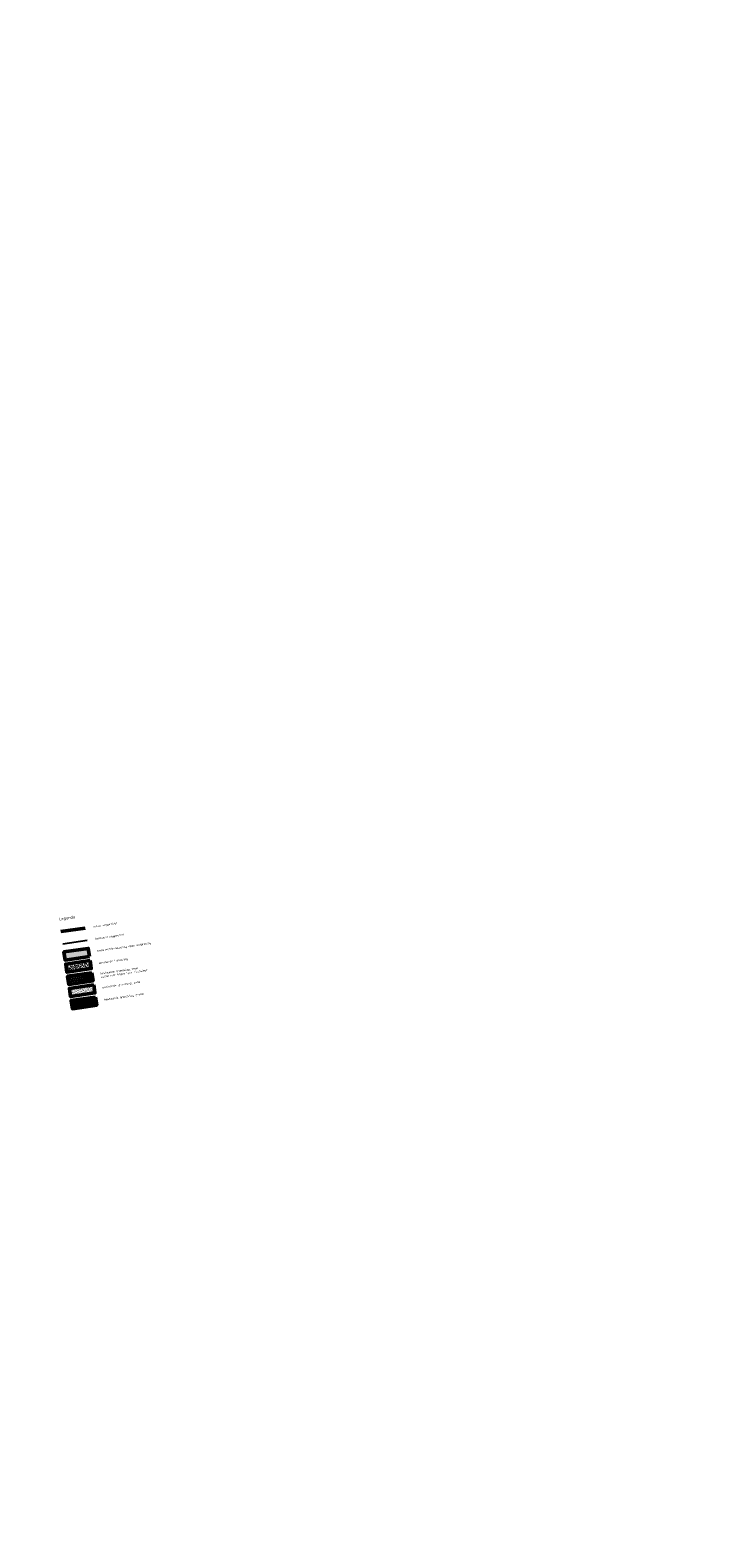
# Model space of a CAD drawing. Header units: metres. Extents: x 0 to 269924, y 0 to 933292.
# Tile 80 of 247: x 133887 to 133928, y 465857 to 465949. Entities that reach past the tile are written whole.
import ezdxf
from ezdxf import colors
from ezdxf.entities.mleader import LeaderData, LeaderLine
from ezdxf.math import Vec2, Vec3

# ---------------------------------------------------------------- set-up
doc = ezdxf.new("R2010")
doc.units = ezdxf.units.M
for name, color, linetype, lineweight in [('B-WE-GW-GROND-AD-50', 253, 'Continuous', 18), ('B-WE-MO-BODEM-AD-50', 253, 'Continuous', 18), ('B-WE-VH-VERHARDING-GD', 253, 'Continuous', 25), ('B-WE-VH-VERHARDING_FUNDERING-AD-50', 253, 'Continuous', 18), ('N-WE-VH-VERHARDING-GD', 7, 'Continuous', 50), ('N-WE-VH-VERHARDING-T18', 10, 'Continuous', 18), ('X-XX-AL-LEGENDA-T25', 7, 'Continuous', 25), ('X-XX-AL-LEGENDA-T35', 50, 'Continuous', 35)]:
    doc.layers.add(name, color=color, linetype=linetype, lineweight=lineweight)
doc.layers.add('N-WE-KL-TRACE-GD', color=30, linetype='Continuous', lineweight=50, true_color=0xff7f00)
doc.layers.add('N-WE-OG-ZONE_LEIDINGSTROOK-AD-50', color=30, linetype='Continuous', lineweight=18, true_color=0xff7f00)
doc.styles.add('NLCS-ISO-M200-T18', font='NLCS-ISO.ttf', dxfattribs={"height": 0.36})
doc.styles.add('NLCS-ISO-M50-T25', font='NLCS-ISO.ttf', dxfattribs={"height": 0.125})
doc.styles.add('NLCS-ISO-M50-T35', font='NLCS-ISO.ttf', dxfattribs={"height": 0.175})

msp = doc.modelspace()

# ---------------------------------------------------------------- hatches: boundary and pattern name
at = {"layer": 'B-WE-GW-GROND-AD-50'}
h = msp.add_hatch(dxfattribs=at)
h.set_pattern_fill('AGW-GROND_TEELAARDE-SO', color=256, scale=0.05, pattern_type=2)
h.set_pattern_definition([(98.4527673, (134762.604124, 465502.60149), (-0.0494568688, -0.0073497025), [])])
h.paths.add_polyline_path([(133890.675, 465890.44), (133889.191, 465890.219), (133889.265, 465889.725), (133890.748, 465889.945)])
at = {"layer": 'B-WE-MO-BODEM-AD-50'}
h = msp.add_hatch(dxfattribs=at)
h.set_pattern_fill('AMO-BODEM_ZAND-SO', color=256, scale=0.05, angle=8.45277, pattern_type=2)
h.set_pattern_definition([(54.405535, (134762.60412, 465502.60149), (-0.0310290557, 0.0912619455), [0, -0.076, 0, -0.085, 0, -0.08125]), (24.405535, (134762.60412, 465502.60149), (0.04363159, 0.160741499), [0, -0.041, 0, -0.0685, 0, -0.02625]), (344.405535, (134762.54528, 465502.58361), (0.1488960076, 0.04554951), [0, -0.025, 0, -0.09, 0, -0.1175]), (334.405535, (134762.54528, 465502.5836), (0.13104975, 0.085695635), [0, -0.0125, 0, -0.059, 0, -0.0675])])
h.paths.add_polyline_path([(133890.565, 465891.181), (133889.081, 465890.961), (133889.154, 465890.466), (133890.638, 465890.687)])
at = {"layer": 'B-WE-VH-VERHARDING_FUNDERING-AD-50'}
h = msp.add_hatch(dxfattribs=at)
h.set_pattern_fill('AVH-FUNDERING_02-SO', color=256, scale=0.25, angle=8.45277, pattern_type=2)
h.set_pattern_definition([(16.906, (133889.63898, 465892.30766), (0.1665, 0.311895), [0.03125, -0.21875]), (106.906, (133889.63898, 465892.30766), (-0.311895, 0.1665), [0.03125, -0.21875]), (151.906, (133889.66888, 465892.31675), (-0.239196, -0.0727), [0.044194, -0.30936]), (16.906, (133889.628, 465892.4513), (0.1665, 0.311895), [0.03125, -0.21875]), (61.906, (133889.64748, 465892.44089), (-0.0727, 0.239196), [0.022097, -0.331456]), (151.906, (133889.64748, 465892.44089), (-0.239196, -0.0727), [0.022097, -0.331456]), (16.906, (133889.69951, 465892.53836), (0.1665, 0.311895), [0.044194, -0.205806]), (61.906, (133889.69951, 465892.53836), (-0.0727, 0.239196), [0.03125, -0.322303]), (151.906, (133889.7418, 465892.5512), (-0.239196, -0.0727), [0.03125, -0.322303]), (106.906, (133889.78526, 465892.41744), (-0.311895, 0.1665), [0.03125, -0.21875]), (61.906, (133889.78526, 465892.41744), (-0.0727, 0.239196), [0.022097, -0.331456]), (151.906, (133889.79566, 465892.43693), (-0.239196, -0.0727), [0.022097, -0.331456]), (16.906, (133889.6507, 465892.37655), (0.1665, 0.311895), [0.015625, -0.209375]), (16.906, (133889.81193, 465892.49087), (0.1665, 0.311895), [0.015625, -0.209375]), (106.906, (133889.7281, 465892.49805), (-0.311895, 0.1665), [0.015625, -0.209375]), (151.906, (133889.79889, 465892.37259), (-0.239196, -0.0727), [0.022097, -0.331456]), (151.906, (133889.64426, 465892.50523), (-0.239196, -0.0727), [0.022097, -0.331456]), (61.906, (133889.72725, 465892.42022), (-0.0727, 0.239196), [0.022097, -0.331456]), (106.906, (133889.71212, 465892.36255), (-0.311895, 0.1665), [0.003906, -0.246094]), (106.906, (133889.69266, 465892.46687), (-0.311895, 0.1665), [0.003906, -0.246094]), (106.906, (133889.7923, 465892.54206), (-0.311895, 0.1665), [0.003906, -0.246094]), (106.906, (133889.83465, 465892.41612), (-0.311895, 0.1665), [0.003906, -0.246094])])
h.paths.add_polyline_path([(133890.344, 465892.665), (133888.86, 465892.445), (133888.934, 465891.95), (133890.418, 465892.171)])
h = msp.add_hatch(dxfattribs=at)
h.set_pattern_fill('AVH-FUNDERING_EPS-SO', color=256, scale=0.025, pattern_type=2)
h.set_pattern_definition([(8.452767, (134762.60412, 465502.60149), (-0.018374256, 0.123642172), []), (68.452767, (134762.60412, 465502.60149), (-0.11626439, 0.045908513), []), (128.452767, (134762.60412, 465502.60149), (-0.097890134, -0.077733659), [])])
h.paths.add_polyline_path([(133890.454, 465891.923), (133888.971, 465891.703), (133889.044, 465891.208), (133890.528, 465891.429)])
at = {"layer": 'N-WE-OG-ZONE_LEIDINGSTROOK-AD-50'}
h = msp.add_hatch(dxfattribs=at)
h.set_pattern_fill('ARO-ZONE_LEIDINGSTROOK-SO', color=256, scale=0.05, pattern_type=2)
h.set_pattern_definition([(188.453, (133889.32806, 465893.21133), (0.0073497, -0.0494569), [0.002, -0.048]), (174.4165, (133889.330111, 465893.211127), (-0.04945687, -0.0073497), [0.0020616, -0.2040937]), (161.8877, (133889.332236, 465893.210432), (-0.04945687, -0.0073497), [0.002236, -0.1095673]), (151.5829, (133889.334435, 465893.209243), (-0.16307001, 0.07686463), [0.0025, -0.2475]), (143.4528, (133889.33557, 465893.2084), (-0.0494569, -0.0073497), [0.0014142, -0.0692965]), (143.4528, (133889.337275, 465893.207137), (-0.0494569, -0.0073497), [0.0021213, -0.0685894]), (125.0178, (133889.338558, 465893.205306), (-0.05680657, 0.04210717), [0.002236, -0.1095673]), (116.8877, (133889.339988, 465893.202486), (-0.06415627, 0.09156403), [0.0031623, -0.1549516]), (98.453, (133889.34028, 465893.200507), (-0.0494569, -0.0073497), [0.002, -0.048]), (8.453, (133889.37356, 465893.21809), (-0.0073497, 0.0494569), [0.002, -0.048]), (22.489, (133889.371655, 465893.217301), (0.1410209, 0.07150598), [0.0020616, -0.2040937]), (35.0178, (133889.369823, 465893.216018), (0.04210717, 0.05680657), [0.002236, -0.1095673]), (45.3227, (133889.368066, 465893.21424), (0.04210717, 0.05680657), [0.0025, -0.2475]), (53.4528, (133889.367223, 465893.213104), (-0.0073497, 0.0494569), [0.0014142, -0.0692965]), (53.4528, (133889.36596, 465893.2114), (-0.0073497, 0.0494569), [0.0021213, -0.0685894]), (71.8877, (133889.365265, 465893.209275), (-0.0073497, 0.04945687), [0.002236, -0.1095673]), (80.0178, (133889.364717, 465893.20616), (-0.0073497, 0.04945687), [0.0031623, -0.1549516]), (98.453, (133889.36501, 465893.20418), (-0.0494569, -0.0073497), [0.002, -0.048]), (188.453, (133889.3594, 465893.17049), (0.0073497, -0.0494569), [0.002, -0.048]), (202.489, (133889.361307, 465893.17128), (-0.1410209, -0.07150598), [0.0020616, -0.2040937]), (215.0178, (133889.363138, 465893.172563), (-0.04210717, -0.05680657), [0.002236, -0.1095673]), (225.3227, (133889.364896, 465893.174341), (-0.04210717, -0.05680657), [0.0025, -0.2475]), (233.4528, (133889.36574, 465893.175477), (0.0073497, -0.0494569), [0.0014142, -0.0692965]), (233.4528, (133889.367, 465893.17718), (0.0073497, -0.0494569), [0.0021213, -0.0685894]), (251.8877, (133889.367697, 465893.179307), (0.0073497, -0.04945687), [0.002236, -0.1095673]), (260.0178, (133889.368245, 465893.182421), (0.0073497, -0.04945687), [0.0031623, -0.1549516]), (278.453, (133889.36795, 465893.1844), (0.0494569, 0.0073497), [0.002, -0.048]), (8.453, (133889.355446, 465893.169904), (-0.0073497, 0.0494569), [0.002, -0.048]), (354.4165, (133889.353394, 465893.170104), (0.04945687, 0.0073497), [0.0020616, -0.2040937]), (341.8877, (133889.351269, 465893.1708), (0.04945687, 0.0073497), [0.002236, -0.1095673]), (331.5829, (133889.34907, 465893.171989), (0.16307001, -0.07686463), [0.0025, -0.2475]), (323.4528, (133889.347934, 465893.17283), (0.0494569, 0.0073497), [0.0014142, -0.0692965]), (323.4528, (133889.34623, 465893.174095), (0.0494569, 0.0073497), [0.0021213, -0.0685894]), (305.0178, (133889.344946, 465893.175926), (0.05680657, -0.04210717), [0.002236, -0.1095673]), (296.8877, (133889.343516, 465893.178746), (0.06415627, -0.09156403), [0.0031623, -0.1549516]), (278.453, (133889.34322, 465893.180725), (0.0494569, 0.0073497), [0.002, -0.048]), (98.453, (133889.36795, 465893.1844), (-0.0494569, -0.0073497), [0.02, -0.03]), (98.453, (133889.34322, 465893.180725), (-0.0494569, -0.0073497), [0.02, -0.03])])
h.paths.add_polyline_path([(133890.307, 465892.912), (133888.824, 465892.692), (133888.75, 465893.187), (133890.234, 465893.407)])

# ---------------------------------------------------------------- linework, layer by layer
at = {"layer": 'B-WE-VH-VERHARDING-GD'}
msp.add_lwpolyline([(133888.677, 465893.681), (133890.16, 465893.902)], dxfattribs=at)
at = {"layer": 'N-WE-KL-TRACE-GD'}
msp.add_lwpolyline([(133890.307, 465892.912), (133888.824, 465892.692), (133888.75, 465893.187), (133890.234, 465893.407)], close=True, dxfattribs=at)
at = {"layer": 'N-WE-VH-VERHARDING-GD'}
msp.add_lwpolyline([(133890.05, 465894.643), (133888.566, 465894.423)], dxfattribs=at)
for points in [[(133890.344, 465892.665), (133888.86, 465892.445), (133888.934, 465891.95), (133890.418, 465892.171)], [(133890.454, 465891.923), (133888.971, 465891.703), (133889.044, 465891.208), (133890.528, 465891.429)], [(133890.565, 465891.181), (133889.081, 465890.961), (133889.154, 465890.466), (133890.638, 465890.687)], [(133890.675, 465890.44), (133889.191, 465890.219), (133889.265, 465889.725), (133890.748, 465889.945)]]:
    msp.add_lwpolyline(points, close=True, dxfattribs=at)

# ---------------------------------------------------------------- texts
at = {"layer": 'X-XX-AL-LEGENDA-T25', "char_height": 0.125, "attachment_point": 4, "rotation": 8.45277, "style": 'NLCS-ISO-M50-T25'}
for s, width, insert in [('nieuw wegprofiel', 2.00125, (133890.545, 465894.717)), ('bestaand wegprofiel', 2.00125, (133890.655, 465893.975)), ('tracé middenspanning open ontgraving', 3.1719, (133890.765, 465893.233)), ('bestaande fundering', 2.00125, (133890.875, 465892.491)), ('bestaande grondslag, veen\\Pvullen met Argex t.p.v. rioolsleuf', 2.67843, (133890.986, 465891.75)), ('bestaande grondslag, zand', 2.045, (133891.096, 465891.008)), ('bestaande grondslag, grond', 2.12, (133891.206, 465890.266))]:
    msp.add_mtext_dynamic_manual_height_columns(s, width=width, gutter_width=0.625, heights=[0], dxfattribs=dict(at, insert=insert))
at = {"layer": 'X-XX-AL-LEGENDA-T35', "insert": (133888.456, 465895.165), "char_height": 0.175, "attachment_point": 4, "rotation": 8.45277, "style": 'NLCS-ISO-M50-T35'}
msp.add_mtext_dynamic_manual_height_columns('Legenda', width=2.32956, gutter_width=0.875, heights=[0], dxfattribs=at)

# ---------------------------------------------------------------- leaders
at = {"layer": 'N-WE-VH-VERHARDING-T18'}
ml = msp.add_multileader_mtext('Standard', dxfattribs=at)
ml.set_content('', color=256, style='NLCS-ISO-M200-T18')
ml.set_leader_properties(color=256, linetype='ByLayer', lineweight=-1)
ml.build(insert=Vec2(0, 0))
ml.multileader.update_dxf_attribs({"has_dogleg": 0, "text_left_attachment_type": 5, "text_right_attachment_type": 5, "dogleg_length": 0.36, "arrow_head_size": 0.36})
ctx = ml.context
ctx.base_point, ctx.char_height, ctx.arrow_head_size, ctx.landing_gap_size, ctx.plane_origin = Vec3(135697.392, 466805.766), 0.36, 0.36, 0.18, Vec3(135695.697, 466805.189)
ctx.left_attachment, ctx.right_attachment = 5, 5
notes = []
notes.append((ctx, [(0, (0, 0, 0), (0, 0), (1, 0), 1, [])]))
ctx.mtext.insert, ctx.mtext.rotation, ctx.mtext.flow_direction = Vec3(135697.572, 466806.126), -0.147529, 5
for ctx, leaders in notes:
    for number, flags, end, landing, length, lines in leaders:
        leader = LeaderData()
        leader.index, (leader.has_last_leader_line, leader.has_dogleg_vector, leader.attachment_direction) = number, flags
        leader.last_leader_point, leader.dogleg_vector, leader.dogleg_length = Vec3(end), Vec3(landing), length
        for number, points, colour, breaks in lines:
            line = LeaderLine()
            line.index, line.vertices, line.color, line.breaks = number, Vec3.list(points), colors.encode_raw_color(colour), breaks
            leader.lines.append(line)
        ctx.leaders.append(leader)

doc.saveas('drawing.dxf')
